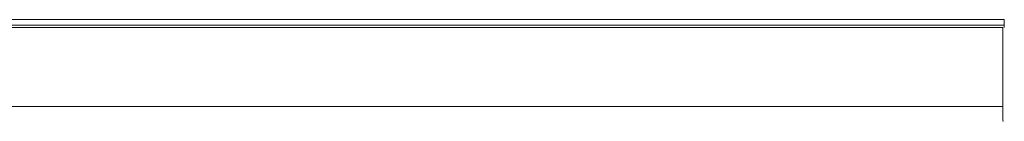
# Model space of a CAD drawing. Header units: millimetres. Extents: x 16720 to 74016, y 25810 to 81213.
# Tile 44 of 256: x 32368.03 to 32394.69, y 30425.43 to 30428.19. Entities that reach past the tile are written whole.
import ezdxf

# ---------------------------------------------------------------- set-up
doc = ezdxf.new("R2010")
doc.units = ezdxf.units.MM
doc.layers.add('_WYMIAR', color=151, linetype='Continuous', lineweight=9)
doc.layers.add('_WYPOSAŻENIE', color=157, linetype='Continuous', lineweight=5)

# ---------------------------------------------------------------- blocks, each defined once
blk = doc.blocks.new('brama 3m')
at = {"layer": '_WYPOSAŻENIE', "linetype": 'Continuous'}
for p, q in [((-129.45, -22.506), (-129.45, -62.445)), ((-129.384, -23.646), (-129.384, -62.482)), ((-129.236, -23.78), (-129.236, -62.483)), ((-131.6, -24.632), (-131.6, -62.445)), ((-131.6, -62.445), (-129.45, -62.445)), ((-129.45, -62.483), (-129.384, -62.482)), ((-129.384, -62.482), (-129.236, -62.483))]:
    blk.add_line(p, q, dxfattribs=at)
at = {"layer": '_WYPOSAŻENIE', "linetype": 'Continuous', "extrusion": (0, 0, -1)}
blk.add_ellipse((-131.6, -62.449), major_axis=(-0.4, 0), ratio=0.008727, start_param=0, end_param=1.570796, dxfattribs=at)

msp = doc.modelspace()

# ---------------------------------------------------------------- block references
at = {"layer": '_WYMIAR', "rotation": 90}
msp.add_blockref('brama 3m', (32332.209, 30557.425), dxfattribs=at)

doc.saveas('drawing.dxf')
